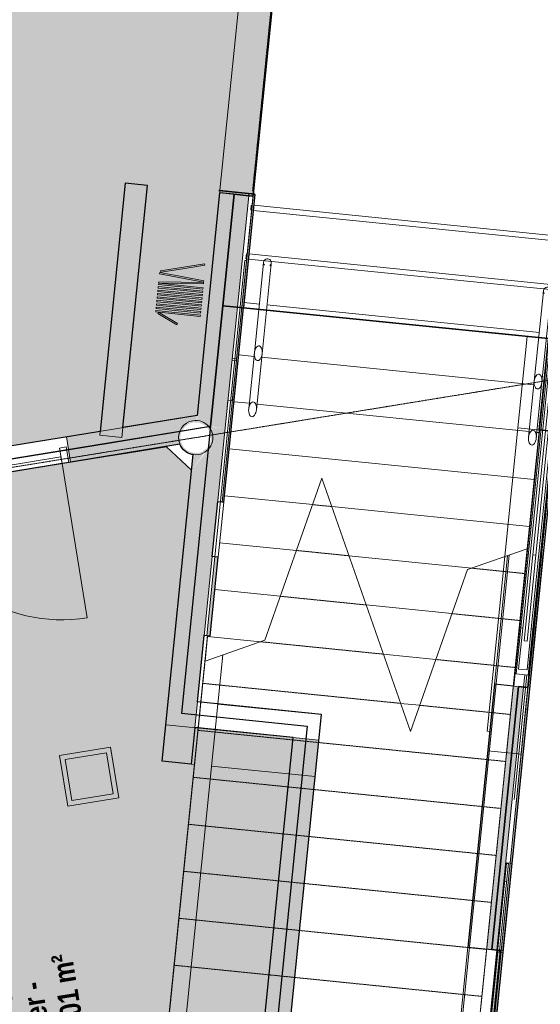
# Model space of a CAD drawing. Header units: millimetres. Extents: x 344773 to 395309, y 816588 to 874127.
# Tile 12 of 25: x 375416 to 378446, y 838777 to 844511. Entities that reach past the tile are written whole.
import ezdxf
from ezdxf.enums import TextEntityAlignment as Align

# ---------------------------------------------------------------- set-up
doc = ezdxf.new("R2010")
doc.units = ezdxf.units.MM
for name, pattern in [('Overhead', [1.4, 0.7, -0.7]), ('System - Akser', [7.2, 4.8, -0.8, 0.8, -0.8]), ('Tett stipplet', [1.2, 0.6, -0.6])]:
    doc.linetypes.add(name, pattern=pattern)
for name, color, linetype, lineweight in [('0-1', 7, 'Continuous', 5), ('A-AREA-BNDY', 1, 'Continuous', 5), ('A-AREA-IDEN', 2, 'Continuous', 5), ('A-CLNG-1', 10, 'Continuous', 9), ('A-DOOR-1', 50, 'Continuous', 5), ('A-DOOR-2', 7, 'Continuous', 5), ('A-DOOR-FRAM-1', 10, 'Continuous', 9), ('A-FLOR-1', 8, 'Continuous', 5), ('A-FLOR-HRAL-1', 50, 'Continuous', 5), ('A-FLOR-HRAL-2', 130, 'Continuous', 5), ('A-FLOR-HRAL-3', 7, 'Continuous', 5), ('A-FLOR-OVHD', 1, 'Overhead', 5), ('A-GENM-1', 7, 'Continuous', 5), ('A-GENM-2', 10, 'Continuous', 9), ('A-GLAZ-CURT', 52, 'Continuous', 5), ('A-GLAZ-CURT-1', 10, 'Continuous', 9), ('A-GLAZ-CURT-2', 7, 'Continuous', 5), ('A-GLAZ-CWMG-1', 10, 'Continuous', 9), ('A-GLAZ-CWMG-2', 7, 'Continuous', 5), ('A-WALL-PATT-1', 7, 'Continuous', 5), ('A862-NA', 7, 'Continuous', 5), ('A862-NR', 255, 'Continuous', 5), ('I-WALL-1', 10, 'Continuous', 9), ('I-WALL-2', 7, 'Continuous', 5), ('Q-SPCQ', 91, 'Continuous', 5), ('Q-SPCQ-1', 7, 'Continuous', 5), ('S-BEAM-2', 7, 'Continuous', 5), ('S-COLS-2', 10, 'Continuous', 9), ('S-COLS-3', 7, 'Continuous', 5), ('S-COLS-SYMB-1', 10, 'Continuous', 9), ('S-GRID-1', 1, 'System - Akser', 5), ('S-STRS-1', 10, 'Continuous', 9), ('S-STRS-2', 50, 'Continuous', 5), ('S-STRS-MBND-1', 7, 'Tett stipplet', 5), ('S-STRS-MBND-2', 10, 'Continuous', 9)]:
    doc.layers.add(name, color=color, linetype=linetype, lineweight=lineweight)
doc.layers.add('A200-14_Kiosk', color=7, linetype='Continuous', lineweight=5, true_color=0xc7d6ef)
doc.layers.add('A200-18', color=7, linetype='Continuous', lineweight=5, true_color=0x758c9b)
for name, color, linetype in [('A861 soner', 7, 'Continuous'), ('A862-B-RLin', 1, 'Continuous'), ('A862-B-T', 1, 'Continuous'), ('A862-N-T', 4, 'Continuous')]:
    doc.layers.add(name, color=color, linetype=linetype)
doc.layers.add('A862-N-RLin', color=7, linetype='Continuous', plot=False)
doc.styles.add('Arial Narrow_B', font='ARIALNB.TTF', dxfattribs={"height": 122.891104})
doc.styles.add('ROMANS', font='ROMANS.SHX')

# ---------------------------------------------------------------- blocks, each defined once
blk = doc.blocks.new('Arkiv_0.975_234', base_point=(302896.2, 40813.4))
at = {"linetype": 'Continuous', "flags": 1}
for tag in ['floor_f', 'ROOM_WALLS_SURF', 'ROOM_DOORS_SURF', 'ROOM_WINDS_SURF', 'ROOM_BASELEV', 'ROOM_HEIGHT', 'ROOM_NET_AREA', 'ROOM_REDUCED_AREA', 'ROOM_CALC_AREA', 'ROOM_VOLUME']:
    blk.add_attdef(tag, text='', height=2000, dxfattribs=at).set_placement((302896.2, 39780.3), align=Align.BOTTOM_LEFT)
at = {"layer": 'A862-B-T', "linetype": 'Continuous'}
blk.add_attdef('Bruttoareal', text='', height=2000, dxfattribs=at).set_placement((302896.2, 39780.3), align=Align.BOTTOM_LEFT)
at = {"layer": 'A862-N-T', "color": 2}
blk.add_attdef('Nettoareal', text='', height=125, dxfattribs=at).set_placement((302614.3, 40514.5), align=Align.BOTTOM_LEFT)
at = {"layer": 'A862-NA', "color": 1}
blk.add_attdef('ROOM_NAME', text='', height=125, dxfattribs=at).set_placement((302614.3, 40702), align=Align.BOTTOM_LEFT)
at = {"layer": 'A862-NR'}
blk.add_attdef('ROOM_NUMBER', text='', height=125, dxfattribs=at).set_placement((302614.3, 40889.5), align=Align.BOTTOM_LEFT)
blk = doc.blocks.new('A200 - Slagdør - Enfløyet - A244 - DI_LSO - 0990 x 2190 mm-23850900-ENBR-80052-AA1-TOF-200-0002_2D')
at = {"layer": 'A-DOOR-1'}
for p, q in [((369.7, -75), (369.7, 17)), ((-540.3, -35), (369.7, -35)), ((-540.3, -75), (-540.3, -35)), ((369.7, -35), (369.7, -75)), ((369.7, -75), (-540.3, -75)), ((369.7, -985), (369.7, -75))]:
    blk.add_line(p, q, dxfattribs=at)
blk.add_arc((369.7, -75), 910, 180, 270, dxfattribs=at)
at = {"layer": 'A-DOOR-2'}
blk.add_line((-540.3, -75), (-540.3, 17), dxfattribs=at)
at = {"layer": 'A-DOOR-FRAM-1'}
for p, q in [((-540.3, 17), (-580.3, 17)), ((-580.3, 17), (-580.3, -75)), ((409.7, 17), (369.7, 17)), ((409.7, -75), (409.7, 17)), ((-580.3, -75), (-540.3, -75)), ((369.7, -75), (409.7, -75))]:
    blk.add_line(p, q, dxfattribs=at)
blk = doc.blocks.new('A222 - Sirkulær Stålsøyle - A222 - Sirkulær Stålsøyle 1 - Ø 200 mm-26153990-ENBR-80052-AA1-TOF-200-0002_2D')
at = {"layer": 'S-COLS-3'}
h = blk.add_hatch(color=256, dxfattribs=at)
h.paths.add_polyline_path([(17.4, -98.5), (60.3, -77.9), (77.9, -62), (95.9, -23.3), (100, 0), (86.9, 46.4), (63.6, 75.2), (49.1, 86.9), (17.4, 98.5), (-23.3, 96.3), (-60.3, 77.9), (-77.9, 62), (-95.9, 23.3), (-100, 0), (-86.9, -46.4), (-63.6, -75.2), (-40.7, -90), (-17.4, -98.5), (0, -98.5)], flags=0)
h.paths.add_polyline_path([(0, -90), (-23.3, -86.9), (-45, -77.9), (-71.6, -53.3), (-85.1, -27.7), (-86.9, -23.3), (-90, 0), (-82, 35.3), (-66.5, 59.9), (-63.6, 63.6), (-45, 77.9), (-10.4, 88.6), (18.6, 87.6), (23.3, 86.9), (45, 77.9), (71.6, 53.3), (85.1, 27.7), (86.9, 23.3), (90, 0), (82, -35.3), (66.5, -59.9), (63.6, -63.6), (45, -77.9), (10.4, -88.6)], flags=0)
at = {"layer": 'S-COLS-2'}
for start, end in [(360, 180), (180, 360)]:
    blk.add_arc((0, 0), 100, start, end, dxfattribs=at)
at = {"layer": 'S-COLS-SYMB-1'}
for start, end in [(360, 180), (180, 0)]:
    blk.add_arc((0, 0), 100, start, end, dxfattribs=at)
blk = doc.blocks.new('System Panel - A246-T01 - Trespiler hovedpaviljong-30279628-ENBR-80052-AA1-TOF-200-0002_2D')
at = {"layer": 'A-GLAZ-CURT-2'}
blk.add_hatch(color=256, dxfattribs=at).paths.add_polyline_path([(450, -10), (450, 0), (-60.8, 0), (-60.8, -10)], flags=0)
at = {"layer": 'A-GLAZ-CURT-1'}
for p, q in [((450, 0), (-60.8, 0)), ((-60.8, 0), (-60.8, -10)), ((-60.8, -10), (450, -10)), ((450, -10), (450, 0))]:
    blk.add_line(p, q, dxfattribs=at)
blk = doc.blocks.new('System Panel - A246-T01 - Trespiler hovedpaviljong-V164-ENBR-80052-AA1-TOF-200-0002_2D')
at = {"layer": 'A-GLAZ-CURT-2'}
blk.add_hatch(color=256, dxfattribs=at).paths.add_polyline_path([(450, -10), (450, 0), (-450, 0), (-450, -10), (214.4, -10)], flags=0)
at = {"layer": 'A-GLAZ-CURT-1'}
for p, q in [((450, 0), (-450, 0)), ((-450, 0), (-450, -10)), ((-450, -10), (450, -10)), ((450, -10), (450, 0))]:
    blk.add_line(p, q, dxfattribs=at)
blk = doc.blocks.new('System Panel - A246-T01 - Trespiler hovedpaviljong-30281483-ENBR-80052-AA1-TOF-200-0002_2D')
at = {"layer": 'A-GLAZ-CURT'}
h = blk.add_hatch(dxfattribs=at)
h.set_pattern_fill('FP_34', color=256, style=0, pattern_type=2)
h.set_pattern_definition([(105, (-611537.06, 291801.23), (-407.52006, -149.65223), [])])
h.paths.add_polyline_path([(450, -10), (450, 0), (28.5, 0), (28.5, -10), (398.7, -10)], flags=0)
at = {"layer": 'A-GLAZ-CURT-2'}
blk.add_hatch(color=256, dxfattribs=at).paths.add_polyline_path([(28.5, -10), (28.5, 0), (-450, 0), (-450, -10), (-320.2, -10)], flags=0)
at = {"layer": 'A-GLAZ-CURT-1'}
for p, q in [((28.5, 0), (-450, 0)), ((-450, 0), (-450, -10)), ((-450, -10), (28.5, -10)), ((28.5, -10), (28.5, 0))]:
    blk.add_line(p, q, dxfattribs=at)
at = {"layer": 'A-GLAZ-CURT-2'}
for p, q in [((28.5, 0), (450, 0)), ((450, 0), (450, -10)), ((450, -10), (28.5, -10))]:
    blk.add_line(p, q, dxfattribs=at)
blk = doc.blocks.new('System Panel - A246-M02 - Metallrist tilluft hovedpaviljong-30282662-ENBR-80052-AA1-TOF-200-0002_2D')
at = {"layer": 'A-GLAZ-CURT'}
blk.add_hatch(color=256, dxfattribs=at).paths.add_polyline_path([(-70.4, -10), (-70.4, 20), (-450, 20), (-450, -10)], flags=0)
h = blk.add_hatch(dxfattribs=at)
h.set_pattern_fill('FP_36', color=256, style=0, pattern_type=2)
h.set_pattern_definition([(20.165, (-610250.4, 291801.23), (-127.8364, 477.07767), []), (105, (-610250.4, 291801.23), (-407.52006, -149.65223), [])])
h.paths.add_polyline_path([(447.4, 10), (442, 20), (-70.4, 20), (-70.4, -10), (-60.8, -10), (-56.8, 10), (447.3, 10)], flags=0)
at = {"layer": 'A-GLAZ-CURT-1'}
for p, q in [((-70.4, 20), (-450, 20)), ((-450, 20), (-450, -10)), ((-70.4, -10), (-70.4, 20)), ((-450, -10), (-70.4, -10))]:
    blk.add_line(p, q, dxfattribs=at)
at = {"layer": 'A-GLAZ-CURT-2'}
for p, q in [((-70.4, 20), (447.4, 20)), ((447.4, 20), (447.4, 10)), ((447.4, 20), (450, 20)), ((450, 20), (450, 0)), ((-60.8, -10), (-70.4, -10))]:
    blk.add_line(p, q, dxfattribs=at)
blk = doc.blocks.new('248 Sidefoldesjalusi - A248 Sidefoldesjalusi-26929428-ENBR-80052-AA1-TOF-200-0002_2D')
at = {"layer": 'A-GENM-2'}
for p, q in [((54.9, 117.8), (0, 0)), ((62.2, 114.4), (54.9, 117.8)), ((62.5, 130), (62.5, 0)), ((70.5, 130), (62.5, 130)), ((70.5, -130), (70.5, 130)), ((82.5, 130), (82.5, 0)), ((90.5, 130), (82.5, 130)), ((90.5, -130), (90.5, 130)), ((102.5, 130), (102.5, 0)), ((110.5, 130), (102.5, 130)), ((110.5, -130), (110.5, 130)), ((122.5, 130), (122.5, 0)), ((130.5, 130), (122.5, 130)), ((130.5, -130), (130.5, 130)), ((142.5, 130), (142.5, 0)), ((150.5, 130), (142.5, 130)), ((150.5, -130), (150.5, 130)), ((162.5, 130), (162.5, 0)), ((170.5, 130), (162.5, 130)), ((170.5, -130), (170.5, 130)), ((182.5, 130), (182.5, 0)), ((190.5, 130), (182.5, 130)), ((190.5, -130), (190.5, 130)), ((202.5, 130), (202.5, 0)), ((210.5, 130), (202.5, 130)), ((210.5, -130), (210.5, 130)), ((222.5, 130), (222.5, 0)), ((230.5, 130), (222.5, 130)), ((230.5, -130), (230.5, 130)), ((239.1, 129.9), (231.1, 129.2)), ((231.1, 129.2), (242.5, -0.3)), ((261.8, -129.2), (239.1, 129.9)), ((285.4, 129.9), (262.8, -129.2)), ((282.1, -0.3), (293.4, 129.2)), ((293.4, 129.2), (285.4, 129.9)), ((302.7, 126.6), (294.9, 124.5)), ((294.9, 124.5), (328.6, -1)), ((370, -124.5), (302.7, 126.6)), ((7.3, -3.4), (62.2, 114.4)), ((82.5, 0), (82.5, -130)), ((162.5, 0), (162.5, -130)), ((0, 0), (7.3, -3.4)), ((62.5, 0), (62.5, -130)), ((102.5, 0), (102.5, -130)), ((122.5, 0), (122.5, -130)), ((142.5, 0), (142.5, -130)), ((182.5, 0), (182.5, -130)), ((202.5, 0), (202.5, -130)), ((222.5, 0), (222.5, -130)), ((242.5, -0.3), (253.8, -129.9)), ((270.7, -129.9), (282.1, -0.3)), ((328.6, -1), (362.2, -126.6)), ((62.5, -130), (70.5, -130)), ((82.5, -130), (90.5, -130)), ((102.5, -130), (110.5, -130)), ((122.5, -130), (130.5, -130)), ((142.5, -130), (150.5, -130)), ((162.5, -130), (170.5, -130)), ((182.5, -130), (190.5, -130)), ((202.5, -130), (210.5, -130)), ((222.5, -130), (230.5, -130)), ((253.8, -129.9), (261.8, -129.2)), ((262.8, -129.2), (270.7, -129.9)), ((362.2, -126.6), (370, -124.5))]:
    blk.add_line(p, q, dxfattribs=at)
blk = doc.blocks.new('Rectangular Hollow Sections_Parameter - RHS100x200x10-27602787-ENBR-80052-AA1-TOF-200-0002_2D')
at = {"layer": 'S-BEAM-2'}
for p, q in [((378050.7, 838281.6), (378369.3, 841429.6)), ((378265.1, 841393.3), (377951.2, 838291.6)), ((377951.2, 838291.6), (377940.7, 838188.2)), ((378050.7, 838281.6), (377951.2, 838291.6)), ((377951.2, 838192.3), (377960.6, 838285.5)), ((377960.6, 838285.5), (378040.2, 838277.4)), ((378040.2, 838277.4), (378030.8, 838184.3)), ((378040.2, 838178.1), (378050.7, 838281.6)), ((377940.7, 838188.2), (378040.2, 838178.1)), ((378030.8, 838184.3), (377951.2, 838192.3))]:
    blk.add_line(p, q, dxfattribs=at)
blk = doc.blocks.new('Rectangular Hollow Sections_Parameter - RHS100x200x10-27602792-ENBR-80052-AA1-TOF-200-0002_2D')
at = {"layer": 'S-BEAM-2'}
for p, q in [((376509, 840925.1), (376259.8, 838462.8)), ((376359.3, 838452.8), (376598.1, 840812.1)), ((376259.8, 838462.8), (376249.3, 838359.4)), ((376359.3, 838452.8), (376259.8, 838462.8)), ((376259.8, 838363.5), (376269.2, 838456.6)), ((376269.2, 838456.6), (376348.8, 838448.6)), ((376348.8, 838448.6), (376339.4, 838355.5)), ((376348.8, 838349.3), (376359.3, 838452.8)), ((376249.3, 838359.4), (376348.8, 838349.3)), ((376339.4, 838355.5), (376259.8, 838363.5))]:
    blk.add_line(p, q, dxfattribs=at)
blk = doc.blocks.new('Rectangular Mullion - A248-M03 kantbeskyt_ åpning 210 hovedpav -venstre-28227298-ENBR-80052-AA1-TOF-200-0002_2D')
at = {"layer": 'A-GLAZ-CWMG-1'}
for p, q in [((0, 10), (-5, 10)), ((-5, 10), (-5, -200)), ((0, -200), (0, 10)), ((-5, -200), (0, -200))]:
    blk.add_line(p, q, dxfattribs=at)
blk = doc.blocks.new('System Panel - A246-T01 - Trespiler hovedpaviljong-28230126-ENBR-80052-AA1-TOF-200-0002_2D')
at = {"layer": 'A-GLAZ-CURT-2'}
blk.add_hatch(color=256, dxfattribs=at).paths.add_polyline_path([(300, -10), (300, 0), (-300, 0), (-300, -10), (294.8, -10)], flags=0)
at = {"layer": 'A-GLAZ-CURT-1'}
for p, q in [((300, 0), (-300, 0)), ((-300, 0), (-300, -10)), ((300, -10), (300, 0)), ((-300, -10), (300, -10))]:
    blk.add_line(p, q, dxfattribs=at)
blk = doc.blocks.new('System Panel - A246-T01 - Trespiler hovedpaviljong-28230156-ENBR-80052-AA1-TOF-200-0002_2D')
at = {"layer": 'A-GLAZ-CURT-2'}
blk.add_hatch(color=256, dxfattribs=at).paths.add_polyline_path([(300, -10), (300, 0), (-300, 0), (-300, -10)], flags=0)
at = {"layer": 'A-GLAZ-CURT-1'}
for p, q in [((300, 0), (-300, 0)), ((-300, 0), (-300, -10)), ((300, -10), (300, 0)), ((-300, -10), (300, -10))]:
    blk.add_line(p, q, dxfattribs=at)
blk = doc.blocks.new('System Panel - A246-T01 - Trespiler hovedpaviljong-28230157-ENBR-80052-AA1-TOF-200-0002_2D')
at = {"layer": 'A-GLAZ-CURT-2'}
blk.add_hatch(color=256, dxfattribs=at).paths.add_polyline_path([(300, -10), (300, 0), (-300, 0), (-300, -10)], flags=0)
at = {"layer": 'A-GLAZ-CURT-1'}
for p, q in [((300, 0), (-300, 0)), ((-300, 0), (-300, -10)), ((-300, -10), (300, -10)), ((300, -10), (300, 0))]:
    blk.add_line(p, q, dxfattribs=at)
blk = doc.blocks.new('System Panel - A249-S02 - Sokkel veggkledning flush hovedpaviljong-32856789-ENBR-80052-AA1-TOF-200-0002_2D')
at = {"layer": 'A-GLAZ-CURT-2'}
blk.add_hatch(color=256, dxfattribs=at).paths.add_polyline_path([(2190.4, -10), (2190.4, 10), (1730, 10), (1730, -10), (2002.4, -10)], flags=0)
at = {"layer": 'A-GLAZ-CURT-1'}
for p, q in [((2190.4, 10), (1730, 10)), ((1730, 10), (1730, -10)), ((2190.4, -10), (2190.4, 10)), ((1730, -10), (2190.4, -10))]:
    blk.add_line(p, q, dxfattribs=at)
at = {"layer": 'A-GLAZ-CURT-2'}
for p, q in [((2190.4, 10), (3925, 10)), ((3925, 10), (3925, 0)), ((2511.8, -10), (2190.4, -10))]:
    blk.add_line(p, q, dxfattribs=at)
blk = doc.blocks.new('258 - gulvboks EL-kvadrat 300 x300 - A258 - gulvboks EL-kvadrat 300x300-31937413-ENBR-80052-AA1-TOF-200-0002_2D')
at = {"layer": 'Q-SPCQ'}
h = blk.add_hatch(color=256, dxfattribs=at)
h.paths.add_polyline_path([(150, -150), (150, 150), (-150, 150), (-150, -150)], flags=0)
h.paths.add_polyline_path([(-121.2, -121.2), (-121.2, 121.2), (121.2, 121.2), (121.2, -121.2)], flags=0)
blk.add_hatch(color=256, dxfattribs=at).paths.add_polyline_path([(-121.2, -121.2), (121.2, -121.2), (121.2, 121.2), (-121.2, 121.2)], flags=0)
at = {"layer": 'Q-SPCQ-1'}
for p, q in [((150, 150), (-150, 150)), ((-150, 150), (-150, -150)), ((121.2, 121.2), (-121.2, 121.2)), ((-121.2, 121.2), (-121.2, -121.2)), ((-121.2, 121.2), (121.2, 121.2)), ((-121.2, -121.2), (-121.2, 121.2)), ((121.2, -121.2), (121.2, 121.2)), ((121.2, 121.2), (121.2, -121.2)), ((150, -150), (150, 150)), ((-150, -150), (150, -150)), ((-121.2, -121.2), (121.2, -121.2)), ((121.2, -121.2), (-121.2, -121.2))]:
    blk.add_line(p, q, dxfattribs=at)
blk = doc.blocks.new('TD rekkverk innfesting profiøl2 - TD rekkverk innfesting profiøl-30212480-ENBR-80052-AA1-TOF-200-0002_2D')
at = {"layer": 'A-GENM-1'}
for p, q in [((769204.7, -508188.4), (768500.2, -507999.6)), ((769478, -508208.6), (771106.6, -508644.9)), ((769480.6, -508198.9), (771109.2, -508635.3)), ((769462.5, -508266.5), (771091.1, -508702.9)), ((769465.1, -508256.9), (771093.6, -508693.2)), ((771127.1, -508703.5), (770793.5, -508614)), ((771035.2, -508660.4), (771030.9, -508676.4)), ((771043.8, -508628.1), (771039.5, -508644.1)), ((771109.2, -508635.3), (771106.6, -508644.9)), ((771093.6, -508693.2), (771091.1, -508702.9))]:
    blk.add_line(p, q, dxfattribs=at)
at = {"layer": 'A-GENM-2'}
for p, q in [((769220.6, -508129.2), (769202.5, -508196.9)), ((769480.6, -508198.9), (769220.6, -508129.2)), ((769232.9, -508194.7), (769245.9, -508146.4)), ((769245.9, -508146.4), (769478, -508208.6)), ((769202.5, -508196.9), (769462.5, -508266.5)), ((769465.1, -508256.9), (769232.9, -508194.7)), ((769478, -508208.6), (769480.6, -508198.9)), ((769462.5, -508266.5), (769465.1, -508256.9))]:
    blk.add_line(p, q, dxfattribs=at)
blk = doc.blocks.new('Rectangular Mullion - A248-M10 vinkelprofil sokkel-30282658-ENBR-80052-AA1-TOF-200-0002_2D')
at = {"layer": 'A-GLAZ-CWMG-1'}
for p, q in [((378208.8, 839091.2), (378207.8, 839081.7)), ((378207.8, 839081.7), (378217.8, 839080.7)), ((378218.7, 839090.2), (378208.8, 839091.2)), ((378217.8, 839080.7), (378218.7, 839090.2))]:
    blk.add_line(p, q, dxfattribs=at)
at = {"layer": 'A-GLAZ-CWMG-2'}
blk.add_line((378208.8, 839091.2), (378260.2, 839599.4), dxfattribs=at)
blk = doc.blocks.new('A287-T02 - A287-T02-32431703-ENBR-80052-AA1-TOF-200-0002_2D')
at = {"layer": 'A-FLOR-HRAL-1', "flags": 128}
for points in [[(770992.8, -506838.8), (770984, -506837), (770975.3, -506836.1), (770967.1, -506836.4), (770959.8, -506837.7), (770953.7, -506840), (770949.1, -506843.2), (770946, -506847.1), (770944.8, -506851.7), (770945.5, -506856.6), (770947.9, -506861.7), (770952, -506866.8), (770957.7, -506871.5), (770964.7, -506875.8), (770972.6, -506879.5), (770981.1, -506882.3)], [(770981.1, -506882.3), (770990, -506884.1), (770998.6, -506884.9), (771006.8, -506884.7), (771014.1, -506883.4), (771020.2, -506881.1), (771024.9, -506877.9), (771027.9, -506873.9), (771029.1, -506869.4), (771028.5, -506864.5), (771026, -506859.4), (771021.9, -506854.3), (771016.2, -506849.5), (771009.3, -506845.2), (771001.3, -506841.6), (770992.8, -506838.8)], [(771309.8, -506923.7), (771301, -506921.9), (771292.3, -506921.1), (771284.1, -506921.3), (771276.8, -506922.6), (771270.7, -506924.9), (771266, -506928.1), (771263, -506932.1), (771261.8, -506936.6), (771262.4, -506941.6), (771264.9, -506946.7), (771269, -506951.7), (771274.7, -506956.5), (771281.7, -506960.8), (771289.6, -506964.4), (771298.1, -506967.2)], [(771298.1, -506967.2), (771306.9, -506969.1), (771315.6, -506969.9), (771323.8, -506969.6), (771331.1, -506968.3), (771337.2, -506966), (771341.9, -506962.8), (771344.9, -506958.9), (771346.1, -506954.3), (771345.5, -506949.4), (771343, -506944.3), (771338.9, -506939.3), (771333.2, -506934.5), (771326.3, -506930.2), (771318.3, -506926.5), (771309.8, -506923.7)], [(770568.9, -508420.7), (770560.1, -508418.8), (770551.4, -508418), (770543.3, -508418.2), (770536, -508419.5), (770529.9, -508421.8), (770525.2, -508425), (770522.2, -508429), (770521, -508433.5), (770521.6, -508438.5), (770524, -508443.6), (770528.2, -508448.6), (770533.9, -508453.4), (770540.8, -508457.7), (770548.7, -508461.3), (770557.3, -508464.1)], [(770557.3, -508464.1), (770566.1, -508466), (770574.8, -508466.8), (770582.9, -508466.6), (770590.3, -508465.2), (770596.4, -508462.9), (770601, -508459.7), (770604, -508455.8), (770605.3, -508451.2), (770604.6, -508446.3), (770602.2, -508441.2), (770598, -508436.2), (770592.4, -508431.4), (770585.4, -508427.1), (770577.5, -508423.5), (770568.9, -508420.7)], [(770885.9, -508505.6), (770877.1, -508503.7), (770868.4, -508502.9), (770860.3, -508503.2), (770853, -508504.5), (770846.8, -508506.8), (770842.2, -508510), (770839.2, -508513.9), (770838, -508518.5), (770838.6, -508523.4), (770841, -508528.5), (770845.2, -508533.6), (770850.8, -508538.3), (770857.8, -508542.6), (770865.7, -508546.3), (770874.3, -508549.1)], [(770874.3, -508549.1), (770883.1, -508550.9), (770891.8, -508551.7), (770899.9, -508551.5), (770907.2, -508550.2), (770913.4, -508547.9), (770918, -508544.7), (770921, -508540.7), (770922.2, -508536.2), (770921.6, -508531.3), (770919.2, -508526.2), (770915, -508521.1), (770909.4, -508516.3), (770902.4, -508512), (770894.5, -508508.4), (770885.9, -508505.6)]]:
    blk.add_lwpolyline(points, dxfattribs=at)
at = {"layer": 'A-FLOR-HRAL-2'}
for p, q in [((770981.1, -506882.3), (771298.1, -506967.2)), ((771309.8, -506923.7), (770992.8, -506838.8)), ((771798.7, -507054.7), (771309.8, -506923.7)), ((771298.1, -506967.2), (771787, -507098.2)), ((770885.9, -508505.6), (770568.9, -508420.7)), ((770557.3, -508464.1), (770874.3, -508549.1)), ((770874.3, -508549.1), (771363.2, -508680.1)), ((771374.8, -508636.6), (770885.9, -508505.6))]:
    blk.add_line(p, q, dxfattribs=at)
at = {"layer": 'A-FLOR-HRAL-2', "flags": 128}
for points in [[(771821.8, -507061), (771817.9, -507059.9), (771807.1, -507057), (771798.7, -507054.7)], [(771798.7, -507054.7), (771807.1, -507057), (771817.9, -507059.9), (771821.8, -507061)], [(771798.7, -507054.7), (771811, -507058.1), (771819.1, -507060.2), (771821.8, -507061)], [(771821.8, -507061), (771819.1, -507060.2), (771811, -507058.1), (771798.7, -507054.7)], [(771804.8, -507063.2), (771810.2, -507061), (771816, -507060.2), (771821.8, -507061)], [(771821.8, -507061), (771816, -507060.2), (771810.2, -507061), (771804.8, -507063.2)], [(771821.8, -507061), (771827.3, -507063.2), (771831.9, -507066.8), (771835.5, -507071.4), (771837.8, -507076.9), (771838.5, -507082.7), (771837.8, -507088.5), (771835.5, -507093.9), (771831.9, -507098.6), (771827.3, -507102.2), (771821.8, -507104.4), (771816, -507105.2), (771810.2, -507104.4)], [(771810.2, -507104.4), (771816, -507105.2), (771821.8, -507104.4), (771827.3, -507102.2), (771831.9, -507098.6), (771835.5, -507093.9), (771837.8, -507088.5), (771838.5, -507082.7), (771837.8, -507076.9), (771835.5, -507071.4), (771831.9, -507066.8), (771827.3, -507063.2), (771821.8, -507061)], [(771787, -507098.2), (771795.4, -507100.5), (771806.2, -507103.4), (771810.2, -507104.4)], [(771810.2, -507104.4), (771806.2, -507103.4), (771795.4, -507100.5), (771787, -507098.2)], [(771810.2, -507104.4), (771807.4, -507103.7), (771799.4, -507101.5), (771787, -507098.2)], [(771787, -507098.2), (771799.4, -507101.5), (771807.4, -507103.7), (771810.2, -507104.4)], [(771810.2, -507104.4), (771804.8, -507102.2), (771800.1, -507098.6), (771796.5, -507093.9)], [(771796.5, -507093.9), (771800.1, -507098.6), (771804.8, -507102.2), (771810.2, -507104.4)], [(771398, -508642.8), (771394, -508641.7), (771383.2, -508638.8), (771374.8, -508636.6)], [(771374.8, -508636.6), (771383.2, -508638.8), (771394, -508641.7), (771398, -508642.8)], [(771374.8, -508636.6), (771387.2, -508639.9), (771395.2, -508642.1), (771398, -508642.8)], [(771398, -508642.8), (771395.2, -508642.1), (771387.2, -508639.9), (771374.8, -508636.6)], [(771380.9, -508645), (771386.3, -508642.8), (771392.2, -508642), (771398, -508642.8)], [(771398, -508642.8), (771392.2, -508642), (771386.3, -508642.8), (771380.9, -508645)], [(771398, -508642.8), (771403.4, -508645), (771408.1, -508648.6), (771411.6, -508653.3), (771413.9, -508658.7), (771414.7, -508664.5), (771413.9, -508670.4), (771411.6, -508675.8), (771408.1, -508680.4), (771403.4, -508684), (771398, -508686.3), (771392.2, -508687), (771386.3, -508686.3)], [(771386.3, -508686.3), (771392.2, -508687), (771398, -508686.3), (771403.4, -508684), (771408.1, -508680.4), (771411.6, -508675.8), (771413.9, -508670.4), (771414.7, -508664.5), (771413.9, -508658.7), (771411.6, -508653.3), (771408.1, -508648.6), (771403.4, -508645), (771398, -508642.8)], [(771363.2, -508680.1), (771371.6, -508682.3), (771382.4, -508685.2), (771386.3, -508686.3)], [(771386.3, -508686.3), (771382.4, -508685.2), (771371.6, -508682.3), (771363.2, -508680.1)], [(771386.3, -508686.3), (771383.6, -508685.5), (771375.5, -508683.4), (771363.2, -508680.1)], [(771363.2, -508680.1), (771375.5, -508683.4), (771383.6, -508685.5), (771386.3, -508686.3)], [(771386.3, -508686.3), (771380.9, -508684), (771376.3, -508680.4), (771372.7, -508675.8)], [(771372.7, -508675.8), (771376.3, -508680.4), (771380.9, -508684), (771386.3, -508686.3)]]:
    blk.add_lwpolyline(points, dxfattribs=at)
blk = doc.blocks.new('287-GL06 - 287-GL06-32436465-ENBR-80052-AA1-TOF-200-0002_2D')
at = {"layer": 'A-FLOR-HRAL-3'}
for p, q in [((769403.2, -508205.7), (769398.9, -508221.9)), ((769888.3, -508335.7), (769403.2, -508205.7)), ((769398.9, -508221.9), (769883.9, -508351.9)), ((769888.3, -508335.7), (769883.9, -508351.9)), ((769883.9, -508351.9), (769888.3, -508335.7)), ((769883.9, -508351.9), (771102.8, -508678.5)), ((771107.2, -508662.3), (769888.3, -508335.7)), ((771102.8, -508678.5), (771107.2, -508662.3)), ((771103.5, -508678.7), (771107.8, -508662.4)), ((771107.2, -508662.3), (771107.8, -508662.4)), ((771103.5, -508678.7), (771102.8, -508678.5))]:
    blk.add_line(p, q, dxfattribs=at)

msp = doc.modelspace()

# ---------------------------------------------------------------- hatches: boundary and pattern name
at = {"layer": 'A-WALL-PATT-1'}
for points in [[(376159, 843546), (376029.6, 843559.1), (375881.1, 842091.6), (376010.5, 842078.5), (376021.7, 842189.5)], [(376748.5, 843486.4), (376579.3, 843503.5), (376448, 842175.6), (376472.2, 842170.5), (376504.3, 842152.1), (376520.8, 842143.2), (376611.6, 842134), (376627.2, 842287.8)], [(377156.6, 840315.8), (377007.4, 840330.9), (376394.9, 834279.7), (376548.2, 834304.6), (377144, 840191)]]:
    msp.add_hatch(color=256, dxfattribs=at).paths.add_polyline_path(points, flags=0)
h = msp.add_hatch(color=256, dxfattribs=at)
h.paths.add_polyline_path([(376448, 842205.7), (375687.2, 842082.2), (375711.3, 841934.1), (376349, 842038.8), (376345.6, 842046), (376341.8, 842086), (376353.7, 842124.3), (376371.5, 842148.2), (376394.8, 842165.7), (376424.3, 842176), (376445.3, 842179.4), (376446.1, 842187.1)], flags=0)
h.paths.add_polyline_path([(374690.3, 841920.3), (373925, 841796.1), (373949.1, 841648), (374714.3, 841772.3)], flags=0)
h = msp.add_hatch(color=256, dxfattribs=at)
h.paths.add_polyline_path([(376416.1, 841887.2), (376495.3, 841995), (376489.2, 841990), (376456.4, 841978.5), (376424.8, 841973.4)], flags=0)
h.paths.add_polyline_path([(376611.9, 842134), (376416.1, 841887.2), (376244.6, 840193.3), (376413.8, 840176.2), (376611.4, 842128.6)], flags=0)
h.paths.add_polyline_path([(376611.6, 842134), (376517.8, 842140.5), (376537, 842096.6), (376539.1, 842069.7), (376526.9, 842030.2), (376544.6, 842049.5), (376606.7, 842127.9)], flags=0)
h = msp.add_hatch(color=256, dxfattribs=at)
h.paths.add_polyline_path([(378348.9, 840624.3), (378288.4, 840630.5), (378133.4, 839098.9), (378193.9, 839092.8), (378312.2, 840261.9)], flags=0)
h.paths.add_polyline_path([(378188.9, 840640.5), (378179.7, 840641.5), (378024.7, 839109.9), (378033.9, 839108.9), (378180.5, 840557.5)], flags=0)
h.paths.add_polyline_path([(377731.7, 834526.9), (377562.6, 834544), (377528.7, 834208.9), (377697.8, 834191.8), (377700.2, 834215)], flags=0)
at = {"layer": 'A200-14_Kiosk'}
msp.add_hatch(color=256, dxfattribs=at).paths.add_polyline_path([(371627.9, 841423.2), (373851, 841784.1), (375883.4, 842114), (375887.1, 842150.7), (376029.6, 843559.1), (376159, 843546), (376016.2, 842135.6), (376266.9, 842176.3), (376448, 842205.7), (376458.8, 842312.2), (376482.5, 842546.4), (376483.4, 842555.9), (376579.3, 843503.5), (376773.7, 843483.8), (376774.7, 843493.7), (377494.2, 850602.4), (377290.2, 850623.1), (377329.3, 851009), (377339.2, 851008), (377358.1, 851194.3), (377209.1, 851209.4), (377234, 851455.6), (377383.1, 851540.5), (377422.1, 851926.4), (377626.1, 851905.8), (377950.2, 855108.3), (377959.3, 855622.4), (377883, 856130.8), (377723.4, 856619.5), (377485, 857075), (377174.5, 857484.6), (376800.3, 857837.2), (376372.8, 858122.7), (375903.9, 858333.5), (375406.5, 858463.6), (374894.5, 858509.4), (374381.9, 858469.8), (374381.4, 858469.7), (374380.8, 858469.6), (374380.7, 858470.1), (369244.1, 857636.3), (369277, 857433.9), (368894.1, 857371.8), (368892.6, 857381.1), (368416.7, 857303.9), (369377.3, 851386.3), (369565.8, 850225), (369602.6, 849998.5), (370338.7, 845463.8), (370955.7, 845564)])
at = {"layer": 'A200-18'}
msp.add_hatch(color=256, dxfattribs=at).paths.add_polyline_path([(373949.1, 841648), (373950.8, 841637.6), (374227.8, 839931.1), (374241.5, 839846.6), (374255.2, 839762.1), (374597.5, 837653.7), (374610.2, 837575.4), (375177.3, 834082.1), (376394.9, 834279.7), (377007.4, 840330.9), (376266.1, 840405.9), (376416.1, 841887.2), (376269.9, 842024.8), (376042.3, 841987.8), (375906.2, 841965.8)])

# ---------------------------------------------------------------- linework, layer by layer
at = {"layer": 'A-AREA-BNDY', "flags": 128}
msp.add_lwpolyline([(377494.2, 850602.4), (376774.7, 843493.7), (376773.7, 843483.8), (376708, 842834.7), (378369.5, 842666.6), (378315.7, 842135.2), (378524.8, 842114.1), (378334.5, 840234.4), (377817, 835121.3), (377756.6, 834524.3), (377485.7, 831848), (377216.9, 829191.5), (377102.8, 828523.6), (376898.4, 827877.5), (376607.6, 827265.4)], dxfattribs=at)
msp.add_lwpolyline([(377494.2, 850602.4), (376774.7, 843493.7), (376773.7, 843483.8), (376708, 842834.7), (378369.5, 842666.6), (378315.7, 842135.2), (378524.8, 842114.1), (378334.5, 840234.4), (377817, 835121.3), (377756.6, 834524.3), (377485.7, 831848), (377216.9, 829191.5), (377102.8, 828523.6), (376898.4, 827877.5), (376607.6, 827265.4)], dxfattribs=at)
for points in [[(376703.6, 834329.9), (377754.2, 834500.4), (377817, 835121.3), (378334.5, 840234.4), (378140.5, 840254), (378151.8, 840365.8), (378136.8, 840367.4), (378315.7, 842135.2), (378369.5, 842666.6), (376708, 842834.7), (376677.8, 842536.3), (376652.6, 842538.8), (376651.6, 842529.3), (376676.8, 842526.7), (376653.1, 842292.5), (376627.9, 842295.1), (376617.2, 842189.8), (376611.6, 842134), (376611.9, 842134), (376586.6, 841883.6), (376450.4, 840538), (377171.7, 840465), (376548.2, 834304.6)], [(373949.1, 841648), (373950.8, 841637.6), (374227.8, 839931.1), (374241.5, 839846.6), (374255.2, 839762.1), (374597.5, 837653.7), (374610.2, 837575.4), (375177.3, 834082.1), (376394.9, 834279.7), (377007.4, 840330.9), (376266.1, 840405.9), (376416.1, 841887.2), (376269.9, 842024.8), (376042.3, 841987.8), (375906.2, 841965.8)]]:
    msp.add_lwpolyline(points, close=True, dxfattribs=at)
at = {"layer": 'A-CLNG-1'}
for p, q in [((376435.3, 840388.8), (376413.8, 840176.2)), ((377135.1, 840103.2), (377156.6, 840315.8)), ((376413.8, 840176.2), (376433, 840174.2)), ((376532.5, 840164.1), (377135.1, 840103.2))]:
    msp.add_line(p, q, dxfattribs=at)
at = {"layer": 'A-FLOR-1'}
for p, q in [((376580.8, 843518.4), (377358, 851194.3)), ((376580.8, 843518.4), (377305.6, 850675.8)), ((376447.9, 842205.6), (376580.3, 843513.4)), ((376748.5, 843486.4), (376749.5, 843496.3)), ((376763.6, 843432.2), (376760.5, 843402.3)), ((378554.4, 843250.9), (376778.3, 843430.7)), ((376775.3, 843400.8), (378551.4, 843221.1)), ((376734.9, 843148.6), (376731.8, 843118.8)), ((378525.7, 842967.4), (376749.6, 843147.1)), ((376746.6, 843117.3), (378522.7, 842937.5)), ((376811.5, 842854.4), (376720.9, 842863.6)), ((378440.9, 842689.5), (376854.2, 842850.1)), ((376698, 842835.8), (376682.8, 842837.3)), ((374690.3, 841920.3), (375687.2, 842082.2)), ((375711.3, 841934.1), (375661.9, 841926.1))]:
    msp.add_line(p, q, dxfattribs=at)
at = {"layer": 'A-FLOR-OVHD'}
msp.add_line((376771.1, 843512.5), (377496.1, 850675.9), dxfattribs=at)
at = {"layer": 'A862-B-RLin', "flags": 128}
for points in [[(368319.2, 857374.1), (370264.9, 845388.5), (370270.8, 845383.2), (370274.7, 845390.1), (370904.2, 845491), (371578.2, 841339.1), (373863, 841710.1), (376527.1, 842143.3), (376598.2, 842845.9), (376663.9, 843494.9), (376748.5, 843486.3), (376773.3, 843483.8), (376773.5, 843483.8), (376774.5, 843493.8), (377499.5, 850657.2)], [(377500.5, 850667.1), (376773.5, 843483.8), (376773.3, 843483.8), (376748.5, 843486.4), (376663.9, 843494.9), (376598.2, 842845.9), (376717.9, 842833.7), (378494, 842654), (378440.2, 842122.6), (378524.8, 842114.1), (378373.8, 840621.8), (378318.6, 840627.4), (378163.6, 839095.8), (378193.9, 839092.8), (378198.8, 839092.2), (378213.8, 839090.7), (377751.6, 834524.8)]]:
    msp.add_lwpolyline(points, dxfattribs=at)
for points in [[(377079.1, 834314.8), (377634, 834404.9), (377647.2, 834535.4), (377731.7, 834526.9), (377736.7, 834526.4), (377751.6, 834524.8), (378213.8, 839090.7), (378198.8, 839092.2), (378193.9, 839092.8), (378163.6, 839095.8), (378318.6, 840627.4), (378348.9, 840624.3), (378373.8, 840621.8), (378409, 840969.9), (378524.8, 842114.1), (378440.2, 842122.6), (378494, 842654), (376717.9, 842833.7), (376598.2, 842845.9), (376527.1, 842143.3), (376358.3, 840472), (377089.5, 840398), (376463.7, 834214.9)], [(375942, 842047.7), (376527.1, 842143.3), (376358.3, 840472), (377089.5, 840398), (376463.7, 834214.9), (375121.4, 833997), (374542.3, 837564.3), (374536.2, 837563.3), (374167.5, 839834.6), (373863, 841710.1)]]:
    msp.add_lwpolyline(points, close=True, dxfattribs=at)
at = {"layer": 'A862-N-RLin', "flags": 128}
for points in [[(377500.3, 850667.1), (376773.3, 843483.8), (376748.5, 843486.4), (376663.9, 843494.9), (376579.3, 843503.5), (376448, 842205.7), (376016.2, 842135.6), (376159, 843546), (376029.6, 843559.1), (375883.4, 842114), (373910.5, 841793.7), (373390.9, 844994.3)], [(377499.7, 850657.2), (376774.7, 843493.7), (376784.6, 843492.7), (376717.9, 842833.7), (378588.7, 842646), (377494.7, 831837.1)], [(376548.2, 834304.6), (377171.7, 840465), (376450.4, 840538), (376489.8, 840927), (376504.7, 840925.5), (376524.6, 840923.5), (376570.9, 841381.5), (376551, 841383.6), (376536.1, 841385.1), (376568.5, 841705.4), (376593.4, 841702.9), (376603.4, 841701.9), (376717.9, 842833.7), (378494, 842654), (378289.2, 840630.4), (378179.7, 840641.5), (378024.7, 839109.9), (378163.6, 839095.8), (378193.9, 839092.8), (378198.8, 839092.2), (378197.9, 839082.7), (377736.7, 834526.4)]]:
    msp.add_lwpolyline(points, dxfattribs=at)
msp.add_lwpolyline([(376394.9, 834279.7), (377007.4, 840330.9), (376435.3, 840388.8), (376413.8, 840176.2), (376244.6, 840193.3), (376425.3, 841978.4, -0.261777), (376348.1, 842038.7), (375711.3, 841934.1), (374714.3, 841772.3), (373949.1, 841648), (375177.3, 834082.1)], format="xyb", close=True, dxfattribs=at)
at = {"layer": 'I-WALL-1'}
for p, q in [((376029.6, 843559.1), (375881.1, 842091.6)), ((376010.5, 842078.5), (376159, 843546)), ((376159, 843546), (376029.6, 843559.1)), ((376579.3, 843503.5), (376448, 842205.7)), ((376748.5, 843486.4), (376579.3, 843503.5)), ((376611.6, 842134), (376748.5, 843486.4)), ((376448, 842205.7), (375687.2, 842082.2)), ((376450.4, 840538), (376611.9, 842134)), ((376611.9, 842134), (376611.6, 842134)), ((375687.2, 842082.2), (375711.3, 841934.1)), ((375881.1, 842091.6), (376010.5, 842078.5)), ((375711.3, 841934.1), (376269.9, 842024.8)), ((376416.1, 841887.2), (376244.6, 840193.3)), ((378179.7, 840641.5), (378024.7, 839109.9)), ((378188.9, 840640.5), (378179.7, 840641.5)), ((378193.9, 839092.8), (378348.9, 840624.3)), ((378348.9, 840624.3), (378288.4, 840630.5)), ((376413.8, 840176.2), (376435.3, 840388.8)), ((377007.4, 840330.9), (376394.9, 834279.7)), ((376548.2, 834304.6), (377156.6, 840315.8)), ((376244.6, 840193.3), (376413.8, 840176.2)), ((378024.7, 839109.9), (378033.9, 839108.9)), ((378133.4, 839098.9), (378193.9, 839092.8))]:
    msp.add_line(p, q, dxfattribs=at)
at = {"layer": 'I-WALL-2'}
for p, q in [((378179.7, 840641.5), (378255.5, 841390)), ((378356.2, 840697), (378348.9, 840624.3)), ((376450.4, 840538), (376435.3, 840388.8)), ((376450.4, 840538), (376469.7, 840536.1)), ((376569.1, 840526), (377171.7, 840465)), ((377156.6, 840315.8), (377171.7, 840465)), ((376454.6, 840386.9), (376435.3, 840388.8)), ((377156.6, 840315.8), (376554, 840376.8)), ((377562.6, 834544), (378024.7, 839109.9)), ((378193.9, 839092.8), (377731.7, 834526.9))]:
    msp.add_line(p, q, dxfattribs=at)
at = {"layer": 'S-GRID-1'}
msp.add_line((355377.3, 838658.5), (391380.8, 844503.1), dxfattribs=at)
at = {"layer": 'S-STRS-1'}
for p, q in [((376808.6, 842824.6), (376717.9, 842833.7)), ((378437.9, 842659.7), (376851.1, 842820.3)), ((376782.1, 842550.8), (376690.2, 842560.1)), ((378411.4, 842385.9), (376822.2, 842546.8)), ((378466.3, 842380.4), (378438.6, 842106.8)), ((376752.6, 842277.4), (376662.5, 842286.5)), ((378381.9, 842112.5), (376796.4, 842273)), ((378438.6, 842106.8), (378410.9, 841833.2)), ((378438.6, 842106.8), (378425.7, 842108.1)), ((378410.9, 841833.2), (376634.8, 842012.9)), ((378410.9, 841833.2), (378383.2, 841559.6)), ((377121.1, 841687.3), (376607.2, 841739.3)), ((378383.2, 841559.6), (377232.6, 841676)), ((378383.2, 841559.6), (378370.1, 841429.9)), ((377026.9, 841420.4), (376579.5, 841465.7)), ((378046.8, 841317.2), (377332.5, 841389.5)), ((376932.7, 841153.6), (376552.4, 841192.1)), ((377932.1, 841052.4), (377432.4, 841103)), ((376509.3, 840920), (376494.7, 840776.1)), ((376818, 840888.8), (376509.3, 840920)), ((377837.9, 840785.5), (377532.3, 840816.5)), ((377743.7, 840518.7), (377632.2, 840530))]:
    msp.add_line(p, q, dxfattribs=at)
at = {"layer": 'S-STRS-2'}
for p, q in [((376808.6, 842824.6), (376717.9, 842833.7)), ((378437.9, 842659.7), (376851.1, 842820.3)), ((376782.1, 842550.8), (376690.2, 842560.1)), ((378411.4, 842385.9), (376822.2, 842546.8)), ((376752.6, 842277.4), (376662.5, 842286.5)), ((378381.9, 842112.5), (376796.4, 842273)), ((378438.6, 842106.8), (378425.7, 842108.1)), ((378410.9, 841833.2), (376634.8, 842012.9)), ((377121.1, 841687.3), (376607.2, 841739.3)), ((378383.2, 841559.6), (377232.6, 841676)), ((377026.9, 841420.4), (376579.5, 841465.7)), ((378046.8, 841317.2), (377332.5, 841389.5)), ((376932.7, 841153.6), (376552.4, 841192.1)), ((377932.1, 841052.4), (377432.4, 841103)), ((376818, 840888.8), (376509.3, 840920)), ((377837.9, 840785.5), (377532.3, 840816.5)), ((377743.7, 840518.7), (377632.2, 840530))]:
    msp.add_line(p, q, dxfattribs=at)
at = {"layer": 'S-STRS-MBND-1'}
for p, q in [((377232.6, 841676), (377121.1, 841687.3)), ((377232.6, 841676), (377121.1, 841687.3)), ((377332.5, 841389.5), (377026.9, 841420.4)), ((377332.5, 841389.5), (377026.9, 841420.4)), ((378370.1, 841429.9), (378078.6, 838549.9)), ((378355.5, 841286), (378046.8, 841317.2)), ((378355.5, 841286), (378046.8, 841317.2)), ((377432.4, 841103), (376932.7, 841153.6)), ((377432.4, 841103), (376932.7, 841153.6)), ((378327.8, 841012.4), (377932.1, 841052.4)), ((378327.8, 841012.4), (377932.1, 841052.4)), ((377532.3, 840816.5), (376818, 840888.8)), ((377532.3, 840816.5), (376818, 840888.8)), ((378300.1, 840738.8), (377837.9, 840785.5)), ((378300.1, 840738.8), (377837.9, 840785.5)), ((376494.7, 840776.1), (376287.8, 838731.2)), ((377632.2, 840530), (376481.6, 840646.4)), ((377632.2, 840530), (376481.6, 840646.4)), ((378272.5, 840465.2), (377743.7, 840518.7)), ((378272.5, 840465.2), (377743.7, 840518.7)), ((378244.8, 840191.6), (376453.9, 840372.8)), ((378244.8, 840191.6), (376453.9, 840372.8)), ((378217.1, 839918), (376426.2, 840099.2)), ((378217.1, 839918), (376426.2, 840099.2)), ((378189.4, 839644.4), (376398.5, 839825.6)), ((378189.4, 839644.4), (376398.5, 839825.6)), ((378161.7, 839370.8), (376370.8, 839552)), ((378161.7, 839370.8), (376370.8, 839552)), ((378134, 839097.1), (376343.1, 839278.4)), ((378134, 839097.1), (376343.1, 839278.4)), ((378106.3, 838823.5), (376315.5, 839004.8)), ((378106.3, 838823.5), (376315.5, 839004.8))]:
    msp.add_line(p, q, dxfattribs=at)
at = {"layer": 'S-STRS-MBND-2'}
for p, q in [((376842.3, 840897.2), (377175.2, 841840.7)), ((377175.2, 841840.7), (377689.6, 840365.3)), ((378022.6, 841308.7), (378370.1, 841429.9)), ((377689.6, 840365.3), (378022.6, 841308.7)), ((376494.7, 840776.1), (376842.3, 840897.2))]:
    msp.add_line(p, q, dxfattribs=at)

# ---------------------------------------------------------------- block references
at = {"layer": '0-1'}
for name, p, rotation in [('Rectangular Mullion - A248-M03 kantbeskyt_ åpning 210 hovedpav -venstre-28227298-ENBR-80052-AA1-TOF-200-0002_2D', (376774.7, 843493.7), 264.2206125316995), ('System Panel - A246-T01 - Trespiler hovedpaviljong-28230157-ENBR-80052-AA1-TOF-200-0002_2D', (376744.5, 843195.3), 84.22061253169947), ('A287-T02 - A287-T02-32431703-ENBR-80052-AA1-TOF-200-0002_2D', (0, 0), 99.22061253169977), ('248 Sidefoldesjalusi - A248 Sidefoldesjalusi-26929428-ENBR-80052-AA1-TOF-200-0002_2D', (376330.7, 842734.3), 84.22086955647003), ('System Panel - A249-S02 - Sokkel veggkledning flush hovedpaviljong-32856789-ENBR-80052-AA1-TOF-200-0002_2D', (376340.4, 839203.3), 84.22061253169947), ('System Panel - A246-T01 - Trespiler hovedpaviljong-28230156-ENBR-80052-AA1-TOF-200-0002_2D', (376684, 842598.3), 84.22061253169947), ('TD rekkverk innfesting profiøl2 - TD rekkverk innfesting profiøl-30212480-ENBR-80052-AA1-TOF-200-0002_2D', (0, 0), 99.22061253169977), ('287-GL06 - 287-GL06-32436465-ENBR-80052-AA1-TOF-200-0002_2D', (0, 0), 99.22061253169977), ('System Panel - A246-T01 - Trespiler hovedpaviljong-28230126-ENBR-80052-AA1-TOF-200-0002_2D', (376623.6, 842001.4), 84.22061253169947), ('A222 - Sirkulær Stålsøyle - A222 - Sirkulær Stålsøyle 1 - Ø 200 mm-26153990-ENBR-80052-AA1-TOF-200-0002_2D', (376440.3, 842077.2), 99.22061253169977), ('A200 - Slagdør - Enfløyet - A244 - DI_LSO - 0990 x 2190 mm-23850900-ENBR-80052-AA1-TOF-200-0002_2D', (375284.9, 841940.9), 9.220612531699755), ('System Panel - A246-T01 - Trespiler hovedpaviljong-30281483-ENBR-80052-AA1-TOF-200-0002_2D', (378406.1, 840941.6), 84.22061253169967), ('System Panel - A246-T01 - Trespiler hovedpaviljong-V164-ENBR-80052-AA1-TOF-200-0002_2D', (378315.5, 840046.1), 84.22061253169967), ('258 - gulvboks EL-kvadrat 300 x300 - A258 - gulvboks EL-kvadrat 300x300-31937413-ENBR-80052-AA1-TOF-200-0002_2D', (375820.2, 840102.9), 99.22061253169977), ('System Panel - A246-M02 - Metallrist tilluft hovedpaviljong-30282662-ENBR-80052-AA1-TOF-200-0002_2D', (378224.9, 839150.7), 84.2206125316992), ('System Panel - A246-T01 - Trespiler hovedpaviljong-30279628-ENBR-80052-AA1-TOF-200-0002_2D', (378224.9, 839150.7), 84.22061253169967)]:
    msp.add_blockref(name, p, dxfattribs=dict(at, rotation=rotation))
for name in ['Rectangular Hollow Sections_Parameter - RHS100x200x10-27602787-ENBR-80052-AA1-TOF-200-0002_2D', 'Rectangular Hollow Sections_Parameter - RHS100x200x10-27602792-ENBR-80052-AA1-TOF-200-0002_2D', 'Rectangular Mullion - A248-M10 vinkelprofil sokkel-30282658-ENBR-80052-AA1-TOF-200-0002_2D']:
    msp.add_blockref(name, (0, 0), dxfattribs=at)
at = {"layer": 'A861 soner', "linetype": 'Continuous'}
ref = msp.add_blockref('Arkiv_0.975_234', (375573.8, 836957.3), dxfattribs=dict(at, rotation=98.20570054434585))
ref.add_attrib('ROOM_NAME', 'Reitan Convenience', dxfattribs={"layer": 'A862-NA', "color": 1, "height": 180, "rotation": 98.2057, "style": 'ROMANS'}).set_placement((375724.4, 836694.2), align=Align.BOTTOM_LEFT)
ref.add_attrib('ROOM_NUMBER', 'TPF-45BD4', dxfattribs={"layer": 'A862-NR', "height": 180, "rotation": 98.2057, "style": 'ROMANS'}).set_placement((375489.7, 836658.1), align=Align.BOTTOM_LEFT)
ref.add_attrib('Nettoareal', '16,0 m²', dxfattribs={"layer": 'A862-N-T', "height": 180, "rotation": 98.2057, "style": 'ROMANS'}).set_placement((375986.2, 836727.9), align=Align.BOTTOM_LEFT)
ref.add_attrib('Bruttoareal', '17,5 m²', dxfattribs={"layer": 'A862-B-T', "linetype": 'Continuous', "height": 180, "rotation": 98.2057, "style": 'ROMANS'}).set_placement((376278, 836761.8), align=Align.BOTTOM_LEFT)

# ---------------------------------------------------------------- texts
at = {"layer": 'A-AREA-IDEN', "insert": (375624.1, 837653.2), "char_height": 122.891, "width": 1597.5, "attachment_point": 1, "rotation": 99.22061, "line_spacing_factor": 0.968724, "style": 'Arial Narrow_B'}
msp.add_mtext(' TPF-45BD4Lager - kommersielt16.01 m²', dxfattribs=at)

doc.saveas('drawing.dxf')
